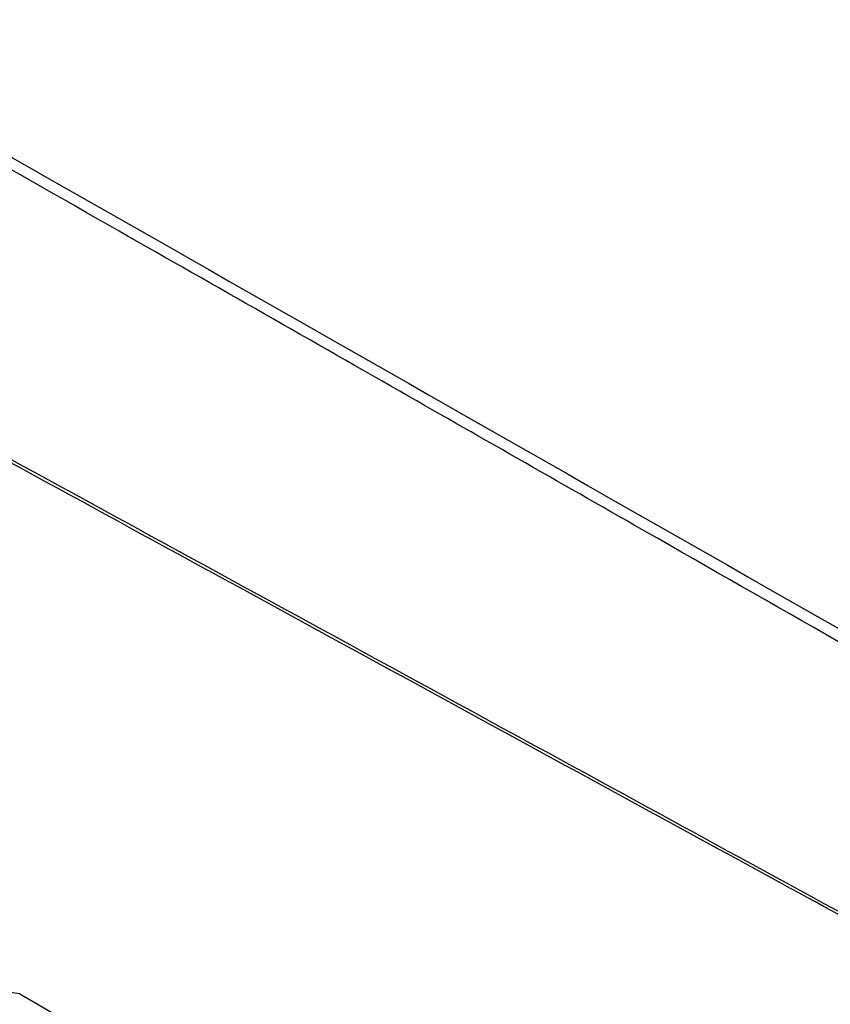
# Model space of a CAD drawing. Header units: millimetres. Extents: x 15458 to 16410, y 10212 to 11278.
# Tile 33 of 139: x 16321 to 16358, y 10335 to 10379. Entities that reach past the tile are written whole.
import ezdxf

# ---------------------------------------------------------------- set-up
doc = ezdxf.new("R2010")
doc.units = ezdxf.units.MM

msp = doc.modelspace()

# ---------------------------------------------------------------- linework, layer by layer
at = {"color": 7, "linetype": 'Continuous', "lineweight": 25}
for q in [(16316.956, 10336.33), (16367.408, 10309.134)]:
    msp.add_line((16321.318, 10335.741), q, dxfattribs=at)
msp.add_open_spline([(16310.114, 10379.414), (16329.212, 10368.55), (16348.31, 10357.676), (16367.408, 10346.788)], degree=3, dxfattribs=at)
for points, knots in [([(16367.204, 10346.3), (16361.446, 10349.589), (16355.688, 10352.875), (16349.93, 10356.161), (16346.214, 10358.281), (16342.498, 10360.401), (16338.782, 10362.521), (16334.449, 10364.992), (16330.116, 10367.462), (16325.782, 10369.932), (16320.539, 10372.921), (16315.297, 10375.908), (16310.054, 10378.895)], [0.00049138, 0.00049138, 0.00049138, 0.00049138, 0.02451992, 0.02451992, 0.02451992, 0.04002634, 0.04002634, 0.04002634, 0.05810756, 0.05810756, 0.05810756, 0.07998385, 0.07998385, 0.07998385, 0.07998385]), ([(16313.799, 10363.593), (16322.73, 10358.714), (16331.66, 10353.839), (16340.59, 10348.965), (16344.902, 10346.612), (16349.215, 10344.259), (16353.527, 10341.906), (16358.086, 10339.419), (16362.645, 10336.933), (16367.204, 10334.448)], [0, 0, 0, 0, 0.03726266, 0.03726266, 0.03726266, 0.05525761, 0.05525761, 0.05525761, 0.07428298, 0.07428298, 0.07428298, 0.07428298]), ([(16367.408, 10334.195), (16363.449, 10336.352), (16359.491, 10338.51), (16355.532, 10340.668), (16347.379, 10345.113), (16339.225, 10349.56), (16331.072, 10354.009), (16325.342, 10357.136), (16319.612, 10360.264), (16313.882, 10363.393)], [0.00049138, 0.00049138, 0.00049138, 0.00049138, 0.01700244, 0.01700244, 0.01700244, 0.05100731, 0.05100731, 0.05100731, 0.07490604, 0.07490604, 0.07490604, 0.07490604])]:
    msp.add_open_spline(points, degree=3, knots=knots, dxfattribs=at)

doc.saveas('drawing.dxf')
